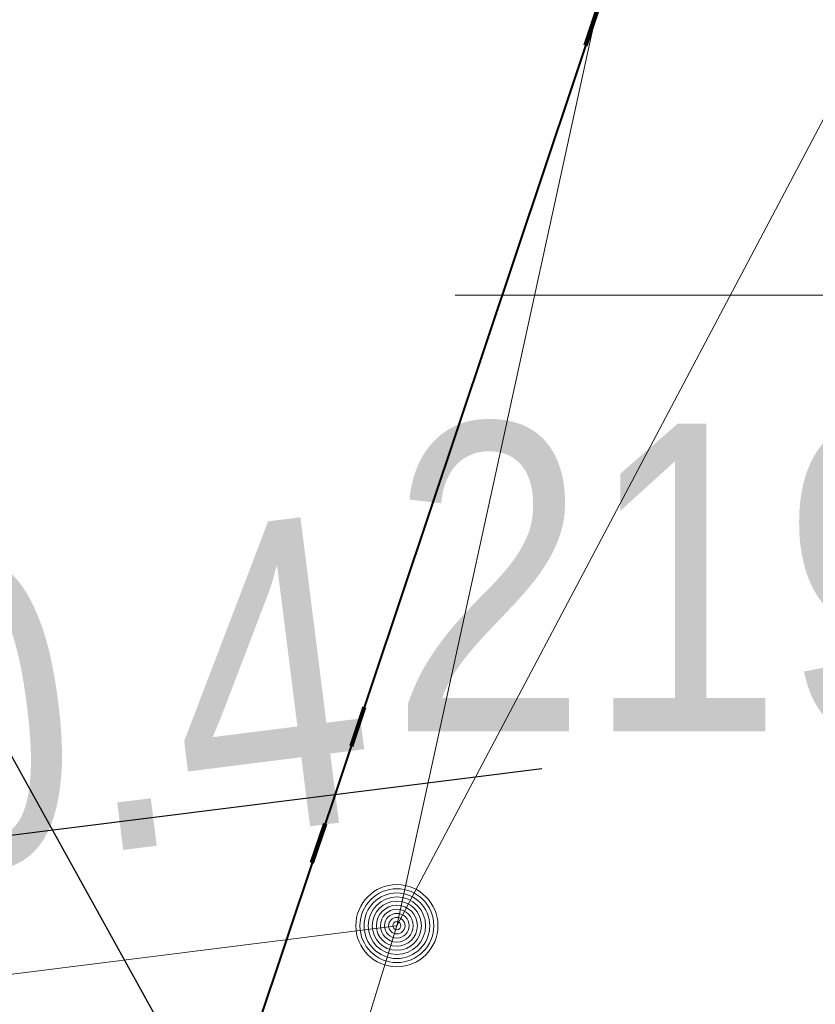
# Model space of a CAD drawing. Header units: metres. Extents: x 6599773 to 13199707, y 5688499 to 11377233.
# Tile 146 of 256: x 6599952.08 to 6599954.02, y 5688889.6 to 5688892. Entities that reach past the tile are written whole.
import ezdxf
from ezdxf import colors
from ezdxf.entities.mleader import LeaderData, LeaderLine
from ezdxf.enums import TextEntityAlignment as Align
from ezdxf.math import Vec2, Vec3

# ---------------------------------------------------------------- set-up
doc = ezdxf.new("R2010")
doc.units = ezdxf.units.M
doc.header["$MEASUREMENT"] = 0
for name, pattern in [('1', [0]), ('9', [1, 0, -1]), ('BTO', [0])]:
    doc.linetypes.add(name, pattern=pattern)
doc.layers.get('0').update_dxf_attribs({"linetype": 'CONTINUOUS', "lineweight": 5})
for name, color, linetype, lineweight in [('_kolor chodnik', 50, '1', 0), ('_kolor zjazdy kostka', 7, '1', 0), ('_kolor ścieżka', 10, '1', 0), ('_linie czasowe urz wodne', 182, '9', 80), ('_linie rozgran', 100, '9', 90), ('_opis do operatu wodn', 162, 'CONTINUOUS', 18), ('_row', 150, 'CONTINUOUS', 30), ('OTK_L_5', 7, 'CONTINUOUS', 5), ('OTR_T_0', 7, 'CONTINUOUS', 5), ('OTR_T_1', 7, 'CONTINUOUS', 5), ('OTW_L_3', 7, 'CONTINUOUS', 5), ('OTZ_L_1', 7, 'CONTINUOUS', 5)]:
    doc.layers.add(name, color=color, linetype=linetype, lineweight=lineweight)
for name, color, linetype, lineweight, true_color in [('_kolor jezdnia', 7, '1', 0, 0x00dbdb), ('_kolor pobocze', 7, '1', 0, 0xff66ff), ('_podział mój', 7, 'BTO', 40, 0xdb70ff)]:
    doc.layers.add(name, color=color, linetype=linetype, lineweight=lineweight, true_color=true_color)
doc.styles.get("Standard").update_dxf_attribs({"font": 'ARIALN.TTF', "width": 0.75, "height": 1.2})
doc.styles.add('STYL_ARIAL', font='ARIALN.TTF', dxfattribs={"width": 0.75, "oblique": 0.1})
pattern_1 = [(45, (0, 0), (-0.1767766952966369, 0.1767766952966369), []), (135, (0, 0), (-0.1767766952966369, -0.1767766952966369), [])]

# ---------------------------------------------------------------- blocks, each defined once
blk = doc.blocks.new('_Dot')
at = {"color": 0, "linetype": 'ByBlock', "lineweight": -2}
blk.add_line((-0.5, 0), (-1, 0), dxfattribs=at)
at = {"color": 0, "linetype": 'ByBlock', "const_width": 0.5}
blk.add_lwpolyline([(-0.25, 0, 1), (0.25, 0, 1)], format="xyb", close=True, dxfattribs=at)
blk = doc.blocks.new('801')
at = {"color": 0}
for radius in [0.1, 0.09, 0.08, 0.07, 0.06, 0.05, 0.04, 0.03, 0.02, 0.01]:
    blk.add_circle((0, 0), radius, dxfattribs=at)

msp = doc.modelspace()

# ---------------------------------------------------------------- hatches: boundary and pattern name
at = {"layer": '_kolor chodnik'}
h = msp.add_hatch(dxfattribs=at)
h.set_pattern_fill('ANSI37', color=256, scale=2)
h.set_pattern_definition(pattern_1)
h.paths.add_polyline_path([(6599849.938171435, 5688542.085872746), (6599852.232147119, 5688548.938742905), (6599853.573135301, 5688548.489851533), (6599853.827082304, 5688549.248475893), (6599851.793849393, 5688549.929093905), (6599849.895278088, 5688548.982823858), (6599847.823506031, 5688542.793750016)])
edge = h.paths.add_edge_path()
edge.add_line((6600018.106075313, 5689087.454911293), (6600022.42781917, 5689091.229234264))
edge.add_line((6600022.42781917, 5689091.229234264), (6600020.233254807, 5689093.742094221))
edge.add_line((6600020.233254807, 5689093.742094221), (6600017.159471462, 5689091.057656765))
edge.add_arc((6600023.275194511, 5689085.3851404), 8.341433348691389, 137.1531559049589, 148.8016577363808)
edge.add_line((6600016.140105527, 5689089.706021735), (6600018.106075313, 5689087.454911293))
h.paths.add_polyline_path([(6600038.501784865, 5689187.592294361), (6600037.906968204, 5689187.700586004), (6600037.63829624, 5689186.224843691), (6600038.240083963, 5689186.115282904)])
h.paths.add_polyline_path([(6600069.098302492, 5689360.276020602), (6600068.321239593, 5689360.413462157), (6600068.064048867, 5689358.936495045), (6600068.836639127, 5689358.799546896)])
h.paths.add_polyline_path([(6600082.393785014, 5689362.950258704), (6600082.941124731, 5689366.103121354), (6600081.481377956, 5689366.361351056), (6600080.923159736, 5689363.210828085)])
h.paths.add_polyline_path([(6600074.022236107, 5689388.065861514), (6600072.983907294, 5689388.249860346), (6600072.723374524, 5689386.77253894), (6600073.760538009, 5689386.588865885)])
h.paths.add_polyline_path([(6600105.613104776, 5689486.405659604), (6600106.749499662, 5689489.711933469), (6600105.298891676, 5689490.233346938), (6600104.143487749, 5689486.917306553)], flags=17)
h.paths.add_polyline_path([(6600132.519778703, 5689678.737346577), (6600131.761827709, 5689678.896110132), (6600131.444670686, 5689677.429261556), (6600132.212256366, 5689677.269208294)])
h.paths.add_polyline_path([(6600156.649397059, 5689798.7449027), (6600156.48800471, 5689797.958860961), (6600157.450195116, 5689797.757316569), (6600157.615023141, 5689798.542205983)])
h.paths.add_polyline_path([(6600189.055358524, 5689948.643107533), (6600187.902868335, 5689948.884512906), (6600187.600024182, 5689947.417400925), (6600188.748131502, 5689947.176379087)])
edge = h.paths.add_edge_path()
edge.add_line((6600204.459383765, 5690032.969035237), (6600204.153258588, 5690031.227801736))
edge.add_arc((6600202.328347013, 5690027.299936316), 4.331100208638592, 41.85300125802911, 65.08011549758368, ccw=False)
edge.add_arc((6600032.90393149, 5690051.979071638), 174.020003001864, 352.8070218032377, 353.495463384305)
edge.add_arc((6600202.372679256, 5690027.343587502), 5.999999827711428, 55.12102442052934, 69.64815978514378)
edge = h.paths.add_edge_path()
edge.add_line((6600205.046027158, 5690040.265402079), (6600204.972740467, 5690038.483452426))
edge.add_arc((6600203.986269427, 5690044.401803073), 5.999999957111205, 279.4630688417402, 294.9140560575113)
edge.add_line((6600206.513819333, 5690038.960158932), (6600206.607027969, 5690041.030672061))
edge.add_arc((6600203.986269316, 5690044.401803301), 4.270000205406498, 284.3702444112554, 307.86193139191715, ccw=False)
edge = h.paths.add_edge_path()
edge.add_arc((6600203.547470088, 5690044.558759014), 6.446878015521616, 324.4350091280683, 356.2013368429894, ccw=False)
edge.add_arc((6600203.986269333, 5690044.401803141), 6.00000007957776, 323.2169970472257, 357.4193489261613)
h.paths.add_polyline_path([(6600208.910055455, 5690121.713696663), (6600208.146285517, 5690121.748120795), (6600207.125602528, 5690121.794124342), (6600209.971605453, 5690121.665851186)])
edge = h.paths.add_edge_path()
edge.add_line((6600238.769818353, 5690481.648294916), (6600240.338176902, 5690490.873746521))
edge.add_line((6600240.338176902, 5690490.873746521), (6600241.251295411, 5690510.829461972))
edge.add_line((6600241.251295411, 5690510.829461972), (6600239.524022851, 5690510.928942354))
edge.add_line((6600239.524022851, 5690510.928942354), (6600238.633343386, 5690491.167757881))
edge.add_line((6600238.633343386, 5690491.167757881), (6600234.579716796, 5690467.661262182))
edge.add_line((6600234.579716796, 5690467.661262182), (6600234.449796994, 5690464.966873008))
edge.add_arc((6600242.443669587, 5690464.607462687), 8.00194818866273, 177.4256738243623, 268.2543056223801)
edge.add_line((6600242.199903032, 5690456.609228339), (6600242.216657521, 5690457.359274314))
edge.add_line((6600242.216657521, 5690457.359274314), (6600242.305257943, 5690458.836738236))
edge.add_arc((6600242.444504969, 5690464.607952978), 5.772894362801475, 177.0298084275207, 268.6178439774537, ccw=False)
edge.add_line((6600236.679365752, 5690464.907083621), (6600236.951876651, 5690470.95443634))
edge.add_line((6600236.951876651, 5690470.95443634), (6600238.150786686, 5690478.210832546))
edge.add_line((6600238.150786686, 5690478.210832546), (6600238.769818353, 5690481.648294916))
h.paths.add_polyline_path([(6600238.769818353, 5690481.648294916), (6600238.150786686, 5690478.210832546), (6600239.670056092, 5690477.930590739), (6600240.266710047, 5690481.376366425)], flags=17)
edge = h.paths.add_edge_path()
edge.add_line((6600223.366500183, 5690460.339976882), (6600223.276803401, 5690457.948865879))
edge.add_arc((6600221.105749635, 5690465.64864014), 7.999999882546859, 285.7465040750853, 299.8464885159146)
edge.add_line((6600225.08717264, 5690458.709744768), (6600225.240084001, 5690461.623695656))
edge.add_arc((6600221.105749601, 5690465.648640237), 5.769999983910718, 293.06724420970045, 315.7681070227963, ccw=False)
edge = h.paths.add_edge_path()
edge.add_arc((6600220.025145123, 5690444.676291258), 5.77000016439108, 37.996647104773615, 59.94382588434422, ccw=False)
edge.add_line((6600224.572175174, 5690448.22839199), (6600224.817793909, 5690451.081798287))
edge.add_arc((6600220.025145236, 5690444.676291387), 7.999999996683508, 53.19588653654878, 68.15166733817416)
edge.add_line((6600223.00235276, 5690452.101669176), (6600222.91504296, 5690449.670427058))
edge = h.paths.add_edge_path()
edge.add_arc((6600221.105749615, 5690465.648640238), 7.999999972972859, 328.0222308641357, 357.0132597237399)
edge.add_line((6600229.094882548, 5690465.23180147), (6600229.218816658, 5690467.593604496))
edge.add_line((6600229.218816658, 5690467.593604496), (6600228.218919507, 5690467.645774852))
edge.add_line((6600228.218919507, 5690467.645774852), (6600227.891778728, 5690461.411918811))
h.paths.add_polyline_path([(6600200.980142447, 5690012.236744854), (6600202.31727834, 5690011.956662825), (6600202.522293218, 5690012.935421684), (6600201.182321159, 5690013.216097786)])
h.paths.add_polyline_path([(6600196.457878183, 5689983.98337835), (6600195.202332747, 5689984.246370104), (6600194.899091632, 5689982.777335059), (6600196.150355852, 5689982.515240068)])
edge = h.paths.add_edge_path()
edge.add_line((6600112.305909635, 5689517.99101877), (6600112.691041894, 5689519.807934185))
edge.add_line((6600112.691041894, 5689519.807934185), (6600113.245521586, 5689522.423769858))
edge.add_line((6600113.245521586, 5689522.423769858), (6600111.553124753, 5689522.782507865))
edge.add_line((6600111.553124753, 5689522.782507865), (6600107.405864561, 5689503.217226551))
edge.add_line((6600107.405864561, 5689503.217226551), (6600099.494506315, 5689480.361667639))
edge.add_line((6600099.494506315, 5689480.361667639), (6600099.182814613, 5689478.891218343))
edge.add_arc((6600107.008997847, 5689477.232359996), 8.000059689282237, 168.0325629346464, 257.7529108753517)
edge.add_line((6600105.311960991, 5689469.414366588), (6600105.784990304, 5689471.593619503))
edge.add_arc((6600107.008927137, 5689477.232314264), 5.769999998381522, 168.0321375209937, 257.7533362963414, ccw=False)
edge.add_line((6600101.364343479, 5689478.42879883), (6600101.647245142, 5689479.76342708))
edge.add_line((6600101.647245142, 5689479.76342708), (6600104.143487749, 5689486.917306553))
edge.add_line((6600104.143487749, 5689486.917306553), (6600105.298891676, 5689490.233346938))
edge.add_line((6600105.298891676, 5689490.233346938), (6600108.240043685, 5689498.809726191))
edge.add_line((6600108.240043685, 5689498.809726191), (6600112.305909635, 5689517.99101877))
h.paths.add_polyline_path([(6600136.009573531, 5689645.499114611), (6600138.333647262, 5689645.012304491), (6600138.661671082, 5689646.578318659), (6600134.869459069, 5689647.372651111)])
at = {"layer": '_kolor jezdnia'}
h = msp.add_hatch(dxfattribs=at)
h.set_pattern_fill('ANSI37', color=256, scale=2.2)
h.set_pattern_definition([(311.9999999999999, (0, 0), (0.2043648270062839, 0.1840109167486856), []), (41.99999999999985, (0, 0), (-0.1840109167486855, 0.2043648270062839), [])])
edge = h.paths.add_edge_path()
edge.add_line((6599833.066047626, 5688539.933393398), (6599850.649511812, 5688527.983462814))
edge.add_arc((6599857.337592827, 5688536.653968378), 10.95025544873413, 169.5012687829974, 232.3548431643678, ccw=False)
edge.add_arc((6599858.085851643, 5688536.618142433), 11.69295282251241, 162.2507788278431, 169.9967502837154, ccw=False)
edge.add_line((6599846.949484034, 5688540.182754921), (6599847.823506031, 5688542.793750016))
edge.add_line((6599847.823506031, 5688542.793750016), (6599849.895278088, 5688548.982823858))
edge.add_line((6599849.895278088, 5688548.982823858), (6599852.434748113, 5688556.56906746))
edge.add_line((6599852.434748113, 5688556.56906746), (6599928.48625871, 5688783.760284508))
edge.add_line((6599928.48625871, 5688783.760284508), (6599931.025728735, 5688791.34652811))
edge.add_line((6599931.025728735, 5688791.34652811), (6599996.657773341, 5688987.411326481))
edge.add_line((6599996.657773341, 5688987.411326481), (6599999.197243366, 5688994.997570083))
edge.add_line((6599999.197243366, 5688994.997570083), (6600021.930100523, 5689062.908193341))
edge.add_line((6600021.930100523, 5689062.908193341), (6600017.620224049, 5689067.371531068))
edge.add_line((6600017.620224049, 5689067.371531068), (6600016.714558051, 5689064.654078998))
edge.add_line((6600016.714558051, 5689064.654078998), (6600012.423620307, 5689051.835617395))
edge.add_line((6600012.423620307, 5689051.835617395), (6600009.884150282, 5689044.249373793))
edge.add_line((6600009.884150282, 5689044.249373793), (6599977.53516164, 5688947.612159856))
edge.add_line((6599977.53516164, 5688947.612159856), (6599974.995691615, 5688940.025916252))
edge.add_line((6599974.995691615, 5688940.025916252), (6599942.096912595, 5688841.746295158))
edge.add_line((6599942.096912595, 5688841.746295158), (6599939.557442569, 5688834.160051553))
edge.add_line((6599939.557442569, 5688834.160051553), (6599882.679288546, 5688664.246042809))
edge.add_line((6599882.679288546, 5688664.246042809), (6599880.139818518, 5688656.659799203))
edge.add_line((6599880.139818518, 5688656.659799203), (6599852.464543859, 5688573.984527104))
edge.add_line((6599852.464543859, 5688573.984527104), (6599842.470137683, 5688544.127903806))
edge.add_arc((6599835.706422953, 5688546.652910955), 7.219660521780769, 248.54809133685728, 339.52856074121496, ccw=False)
h.paths.add_polyline_path([(6600044.653202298, 5689172.271628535), (6600046.276244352, 5689181.431901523), (6600047.759199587, 5689189.801539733), (6600051.0603021, 5689208.432603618), (6600052.368792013, 5689215.817578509), (6600054.808584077, 5689229.587499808), (6600056.11707399, 5689236.972474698), (6600057.346666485, 5689243.912161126), (6600058.655146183, 5689251.297078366), (6600058.831439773, 5689252.292060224), (6600060.098987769, 5689259.445963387), (6600060.139929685, 5689259.677035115), (6600061.407468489, 5689266.830886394), (6600072.329030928, 5689328.470998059), (6600073.637511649, 5689335.855921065), (6600077.337304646, 5689356.73715072), (6600078.820259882, 5689365.106788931), (6600081.142794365, 5689378.214921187), (6600082.53851694, 5689386.092227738), (6600095.187867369, 5689457.483787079), (6600091.082877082, 5689465.8405575), (6600089.043088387, 5689454.328211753), (6600087.870641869, 5689447.711051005), (6600087.560133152, 5689445.958573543), (6600086.562151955, 5689440.326076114), (6600082.433200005, 5689417.022719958), (6600080.95024477, 5689408.65308175), (6600077.202698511, 5689387.502337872), (6600075.719743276, 5689379.132699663), (6600073.469199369, 5689366.430874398), (6600071.986244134, 5689358.061236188), (6600069.986864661, 5689346.776955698), (6600068.591142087, 5689338.899649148), (6600065.559290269, 5689321.78820693), (6600064.163567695, 5689313.91090038), (6600059.719426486, 5689288.828650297), (6600058.323703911, 5689280.951343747), (6600057.563846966, 5689276.662793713), (6600056.168124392, 5689268.785487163), (6600054.804920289, 5689261.091711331), (6600053.409197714, 5689253.214404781), (6600053.264817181, 5689252.399536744), (6600051.869094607, 5689244.522230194), (6600051.183555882, 5689240.653124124), (6600049.787833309, 5689232.775817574), (6600046.593849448, 5689214.749319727), (6600045.198126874, 5689206.872013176), (6600044.41754409, 5689202.466488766), (6600042.934588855, 5689194.096850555), (6600036.429952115, 5689157.38538759), (6600034.94699688, 5689149.01574938), (6600030.579776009, 5689124.367629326), (6600027.529365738, 5689107.151445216), (6600024.895072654, 5689094.014582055), (6600030.583685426, 5689094.264316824), (6600032.945013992, 5689106.191885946), (6600043.170247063, 5689163.901990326)])
edge = h.paths.add_edge_path()
edge.add_line((6600111.106812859, 5689535.144351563), (6600111.256844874, 5689535.85214863))
edge.add_line((6600111.256844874, 5689535.85214863), (6600112.915748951, 5689543.678261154))
edge.add_line((6600112.915748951, 5689543.678261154), (6600117.304772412, 5689564.384094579))
edge.add_line((6600117.304772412, 5689564.384094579), (6600119.067357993, 5689572.699339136))
edge.add_line((6600119.067357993, 5689572.699339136), (6600120.087667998, 5689577.512794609))
edge.add_line((6600120.087667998, 5689577.512794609), (6600121.64289057, 5689584.849775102))
edge.add_line((6600121.64289057, 5689584.849775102), (6600128.436769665, 5689616.900852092))
edge.add_line((6600128.436769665, 5689616.900852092), (6600129.991992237, 5689624.237832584))
edge.add_line((6600129.991992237, 5689624.237832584), (6600132.660554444, 5689636.827148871))
edge.add_line((6600132.660554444, 5689636.827148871), (6600133.208838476, 5689639.444704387))
edge.add_line((6600133.208838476, 5689639.444704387), (6600134.848957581, 5689647.274775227))
edge.add_line((6600134.848957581, 5689647.274775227), (6600138.97649476, 5689666.979995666))
edge.add_line((6600138.97649476, 5689666.979995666), (6600140.51410642, 5689674.320687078))
edge.add_line((6600140.51410642, 5689674.320687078), (6600145.209128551, 5689696.735129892))
edge.add_line((6600145.209128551, 5689696.735129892), (6600146.746740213, 5689704.075821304))
edge.add_line((6600146.746740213, 5689704.075821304), (6600151.462308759, 5689726.588354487))
edge.add_line((6600151.462308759, 5689726.588354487), (6600152.999920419, 5689733.929045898))
edge.add_line((6600152.999920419, 5689733.929045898), (6600155.244070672, 5689744.642813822))
edge.add_line((6600155.244070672, 5689744.642813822), (6600156.781682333, 5689751.983505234))
edge.add_line((6600156.781682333, 5689751.983505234), (6600161.635515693, 5689775.156126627))
edge.add_line((6600161.635515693, 5689775.156126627), (6600163.378142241, 5689783.475576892))
edge.add_line((6600163.378142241, 5689783.475576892), (6600163.850769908, 5689785.731942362))
edge.add_line((6600163.850769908, 5689785.731942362), (6600167.028500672, 5689800.90270461))
edge.add_line((6600167.028500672, 5689800.90270461), (6600179.490888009, 5689860.399222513))
edge.add_line((6600179.490888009, 5689860.399222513), (6600181.233514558, 5689868.718672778))
edge.add_line((6600181.233514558, 5689868.718672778), (6600181.84713393, 5689871.648144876))
edge.add_line((6600181.84713393, 5689871.648144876), (6600183.38474559, 5689878.988836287))
edge.add_line((6600183.38474559, 5689878.988836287), (6600184.935818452, 5689886.393792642))
edge.add_line((6600184.935818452, 5689886.393792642), (6600186.575937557, 5689894.223863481))
edge.add_line((6600186.575937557, 5689894.223863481), (6600194.051338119, 5689929.912074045))
edge.add_line((6600194.051338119, 5689929.912074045), (6600195.691457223, 5689937.742144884))
edge.add_line((6600195.691457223, 5689937.742144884), (6600202.915799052, 5689972.231779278))
edge.add_line((6600202.915799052, 5689972.231779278), (6600204.555918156, 5689980.061850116))
edge.add_line((6600204.555918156, 5689980.061850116), (6600206.062781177, 5689987.255744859))
edge.add_line((6600206.062781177, 5689987.255744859), (6600207.702900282, 5689995.085815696))
edge.add_line((6600207.702900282, 5689995.085815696), (6600210.232559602, 5690007.162628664))
edge.add_line((6600210.232559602, 5690007.162628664), (6600211.694938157, 5690014.144150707))
edge.add_arc((6600028.177652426, 5690052.584442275), 187.5000004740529, 348.1696294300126, 357.4195276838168)
edge.add_line((6600215.487522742, 5690044.142720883), (6600208.310270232, 5690026.480446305))
edge.add_arc((6600032.903933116, 5690051.97907145), 177.2500013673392, 348.1696294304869, 351.7289130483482, ccw=False)
edge.add_line((6600206.38894146, 5690015.640182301), (6600205.966941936, 5690013.625519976))
edge.add_line((6600205.966941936, 5690013.625519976), (6600204.326822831, 5690005.795449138))
edge.add_line((6600204.326822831, 5690005.795449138), (6600197.076961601, 5689971.183982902))
edge.add_line((6600197.076961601, 5689971.183982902), (6600195.334335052, 5689962.864532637))
edge.add_line((6600195.334335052, 5689962.864532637), (6600193.44722506, 5689953.855305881))
edge.add_line((6600193.44722506, 5689953.855305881), (6600191.909227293, 5689946.512771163))
edge.add_line((6600191.909227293, 5689946.512771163), (6600185.49684423, 5689915.899498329))
edge.add_line((6600185.49684423, 5689915.899498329), (6600183.856521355, 5689908.068454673))
edge.add_line((6600183.856521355, 5689908.068454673), (6600182.066605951, 5689899.523243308))
edge.add_line((6600182.066605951, 5689899.523243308), (6600180.32407057, 5689891.204228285))
edge.add_line((6600180.32407057, 5689891.204228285), (6600174.320344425, 5689862.541919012))
edge.add_line((6600174.320344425, 5689862.541919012), (6600172.577809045, 5689854.222903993))
edge.add_line((6600172.577809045, 5689854.222903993), (6600163.663810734, 5689811.666703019))
edge.add_line((6600163.663810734, 5689811.666703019), (6600162.023782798, 5689803.837067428))
edge.add_line((6600162.023782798, 5689803.837067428), (6600160.924220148, 5689798.587659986))
edge.add_line((6600160.924220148, 5689798.587659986), (6600159.279208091, 5689790.734229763))
edge.add_line((6600159.279208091, 5689790.734229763), (6600157.107250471, 5689780.365115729))
edge.add_line((6600157.107250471, 5689780.365115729), (6600155.462238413, 5689772.511685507))
edge.add_line((6600155.462238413, 5689772.511685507), (6600153.380318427, 5689762.572418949))
edge.add_line((6600153.380318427, 5689762.572418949), (6600151.735124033, 5689754.718118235))
edge.add_line((6600151.735124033, 5689754.718118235), (6600148.586504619, 5689739.686336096))
edge.add_line((6600148.586504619, 5689739.686336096), (6600146.885007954, 5689731.563243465))
edge.add_line((6600146.885007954, 5689731.563243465), (6600141.75088822, 5689707.052510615))
edge.add_line((6600141.75088822, 5689707.052510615), (6600140.110896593, 5689699.223048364))
edge.add_line((6600140.110896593, 5689699.223048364), (6600133.483561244, 5689667.583574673))
edge.add_line((6600133.483561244, 5689667.583574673), (6600131.860394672, 5689659.834436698))
edge.add_line((6600131.860394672, 5689659.834436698), (6600131.740984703, 5689659.26436315))
edge.add_line((6600131.740984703, 5689659.26436315), (6600130.117814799, 5689651.515209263))
edge.add_line((6600130.117814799, 5689651.515209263), (6600127.278733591, 5689637.961189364))
edge.add_line((6600127.278733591, 5689637.961189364), (6600126.924568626, 5689636.290366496))
edge.add_line((6600126.924568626, 5689636.290366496), (6600125.166244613, 5689627.995226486))
edge.add_line((6600125.166244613, 5689627.995226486), (6600118.009503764, 5689594.232298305))
edge.add_line((6600118.009503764, 5689594.232298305), (6600116.251179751, 5689585.937158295))
edge.add_line((6600116.251179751, 5689585.937158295), (6600113.665314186, 5689573.737975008))
edge.add_line((6600113.665314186, 5689573.737975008), (6600111.898534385, 5689565.402943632))
edge.add_line((6600111.898534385, 5689565.402943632), (6600104.889982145, 5689532.33911599))
edge.add_line((6600104.889982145, 5689532.33911599), (6600103.226635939, 5689524.492047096))
edge.add_line((6600103.226635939, 5689524.492047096), (6600096.623876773, 5689493.342605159))
edge.add_line((6600096.623876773, 5689493.342605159), (6600094.968986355, 5689485.53542763))
edge.add_line((6600094.968986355, 5689485.53542763), (6600094.300101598, 5689482.379870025))
edge.add_line((6600094.300101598, 5689482.379870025), (6600099.182814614, 5689478.891218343))
edge.add_line((6600099.182814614, 5689478.891218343), (6600099.494506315, 5689480.361667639))
edge.add_line((6600099.494506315, 5689480.361667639), (6600111.106812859, 5689535.144351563))
edge = h.paths.add_edge_path()
edge.add_arc((6600239.213891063, 5690851.4003676), 10.0000000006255, -2.8342403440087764, 76.13703556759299, ccw=False)
edge.add_line((6600249.201658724, 5690850.905901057), (6600249.082723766, 5690848.503524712))
edge.add_line((6600249.082723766, 5690848.503524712), (6600247.016487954, 5690806.767468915))
edge.add_line((6600247.016487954, 5690806.767468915), (6600246.092398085, 5690789.152178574))
edge.add_line((6600246.092398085, 5690789.152178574), (6600233.768116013, 5690572.015170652))
edge.add_line((6600233.768116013, 5690572.015170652), (6600228.959056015, 5690465.29620206))
edge.add_line((6600228.959056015, 5690465.29620206), (6600234.588724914, 5690465.017134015))
edge.add_line((6600234.588724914, 5690465.017134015), (6600239.26254019, 5690571.767576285))
edge.add_line((6600239.26254019, 5690571.767576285), (6600252.505038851, 5690806.400146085))
edge.add_line((6600252.505038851, 5690806.400146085), (6600254.569211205, 5690848.094521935))
edge.add_arc((6600262.559425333, 5690847.6989487), 7.999999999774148, 76.13703557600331, 177.1657596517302, ccw=False)
edge.add_line((6600264.476229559, 5690855.465921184), (6600241.609896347, 5690861.109083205))
edge = h.paths.add_edge_path()
edge.add_line((6600250.031475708, 5690451.625307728), (6600250.231741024, 5690455.772579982))
edge.add_line((6600250.231741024, 5690455.772579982), (6600246.257763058, 5690456.417303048))
edge.add_line((6600246.257763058, 5690456.417303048), (6600242.171761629, 5690456.61060902))
edge.add_arc((6600242.563100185, 5690464.586983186), 7.985968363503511, 176.9123644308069, 267.1911945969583, ccw=False)
edge.add_line((6600234.588724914, 5690465.017134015), (6600228.959056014, 5690465.29620206))
edge.add_arc((6600220.965133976, 5690465.657286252), 8.002072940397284, 267.8289300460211, 357.413716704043, ccw=False)
edge.add_line((6600220.661989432, 5690457.660957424), (6600212.406915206, 5690458.119572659))
edge.add_line((6600212.406915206, 5690458.119572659), (6600208.431872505, 5690457.817501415))
edge.add_line((6600208.431872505, 5690457.817501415), (6600208.233912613, 5690454.548331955))
edge.add_line((6600208.233912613, 5690454.548331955), (6600212.129565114, 5690453.127270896))
edge.add_line((6600212.129565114, 5690453.127270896), (6600218.640548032, 5690452.76554962))
edge.add_line((6600218.640548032, 5690452.76554962), (6600216.486747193, 5690452.885205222))
edge.add_line((6600216.486747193, 5690452.885205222), (6600220.46890539, 5690452.663974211))
edge.add_arc((6600220.025145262, 5690444.676291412), 7.999999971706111, -0.3386579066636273, 86.8201700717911, ccw=False)
edge.add_line((6600228.025005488, 5690444.629006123), (6600227.803602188, 5690439.649256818))
edge.add_line((6600227.803602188, 5690439.649256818), (6600226.885525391, 5690435.936828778))
edge.add_line((6600226.885525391, 5690435.936828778), (6600225.534849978, 5690405.967249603))
edge.add_line((6600225.534849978, 5690405.967249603), (6600226.115199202, 5690402.187514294))
edge.add_line((6600226.115199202, 5690402.187514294), (6600213.445139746, 5690121.008786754))
edge.add_line((6600213.445139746, 5690121.008786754), (6600213.352800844, 5690118.960058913))
edge.add_line((6600213.352800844, 5690118.960058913), (6600209.980184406, 5690044.131649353))
edge.add_arc((6600203.986269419, 5690044.401803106), 5.999999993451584, 257.4162346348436, 357.41934921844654, ccw=False)
edge.add_line((6600202.679069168, 5690038.545931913), (6600201.589735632, 5690033.666039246))
edge.add_line((6600201.589735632, 5690033.666039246), (6600203.67987942, 5690033.199458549))
edge.add_arc((6600202.372679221, 5690027.343587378), 5.999999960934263, -8.27108729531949, 77.41623506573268, ccw=False)
edge.add_line((6600208.310270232, 5690026.480446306), (6600215.487522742, 5690044.142720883))
edge.add_line((6600215.487522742, 5690044.142720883), (6600216.199687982, 5690059.944661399))
edge.add_line((6600216.199687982, 5690059.944661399), (6600216.537356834, 5690067.437056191))
edge.add_line((6600216.537356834, 5690067.437056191), (6600223.893528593, 5690230.66011469))
edge.add_line((6600223.893528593, 5690230.66011469), (6600224.231197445, 5690238.152509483))
edge.add_line((6600224.231197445, 5690238.152509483), (6600233.507835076, 5690443.987992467))
edge.add_arc((6600241.499722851, 5690443.627812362), 7.999999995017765, 87.29208981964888, 177.4195277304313, ccw=False)
edge.add_line((6600241.877677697, 5690451.618879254), (6600246.021541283, 5690451.422886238))
edge.add_line((6600246.021541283, 5690451.422886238), (6600246.427694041, 5690451.443388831))
edge.add_line((6600246.427694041, 5690451.443388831), (6600246.793970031, 5690451.461878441))
edge.add_line((6600246.793970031, 5690451.461878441), (6600250.031475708, 5690451.625307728))
edge = h.paths.add_edge_path()
edge.add_line((6600007.33756506, 5689086.20374581), (6600006.980466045, 5689080.740822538))
edge.add_line((6600006.980466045, 5689080.740822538), (6600007.229745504, 5689080.720859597))
edge.add_line((6600007.229745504, 5689080.720859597), (6600008.093335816, 5689080.601653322))
edge.add_line((6600008.093335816, 5689080.601653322), (6600008.702681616, 5689080.53831051))
edge.add_arc((6600008.140193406, 5689070.554142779), 9.999999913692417, -18.557800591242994, 86.77547804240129, ccw=False)
edge.add_line((6600017.620224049, 5689067.371531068), (6600021.930100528, 5689062.908193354))
edge.add_arc((6599734.83819726, 5689159.011261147), 302.7499967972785, 341.4922000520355, 343.8640860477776)
edge.add_arc((6600034.895369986, 5689072.315877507), 9.581213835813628, 98.63328270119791, 164.5273290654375, ccw=False)
edge.add_line((6600033.457137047, 5689081.788529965), (6600033.832640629, 5689081.798737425))
edge.add_line((6600033.832640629, 5689081.798737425), (6600034.422462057, 5689082.05700874))
edge.add_line((6600034.422462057, 5689082.05700874), (6600036.833623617, 5689082.139040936))
edge.add_line((6600036.833623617, 5689082.139040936), (6600036.730225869, 5689087.148851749))
edge.add_line((6600036.730225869, 5689087.148851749), (6600036.579860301, 5689087.134303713))
edge.add_arc((6600036.479565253, 5689093.136286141), 6.002820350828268, 169.1687651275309, 270.9573417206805, ccw=False)
edge.add_line((6600030.583685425, 5689094.264316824), (6600024.895072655, 5689094.014582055))
edge.add_arc((6600015.200558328, 5689096.162123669), 9.929528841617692, 271.0943432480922, 347.5094668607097, ccw=False)
edge.add_arc((6600014.909438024, 5689089.646776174), 3.446070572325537, 264.4236009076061, 278.0194998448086, ccw=False)
edge.add_line((6600014.574573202, 5689086.217014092), (6600014.299554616, 5689086.232508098))
edge.add_line((6600014.299554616, 5689086.232508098), (6600010.474232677, 5689086.448019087))
edge.add_line((6600010.474232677, 5689086.448019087), (6600007.33756506, 5689086.20374581))
edge = h.paths.add_edge_path()
edge.add_line((6600105.490725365, 5689463.953528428), (6600106.927559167, 5689464.047234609))
edge.add_line((6600106.927559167, 5689464.047234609), (6600107.835, 5689468.66))
edge.add_line((6600107.835, 5689468.66), (6600105.311960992, 5689469.414366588))
edge.add_arc((6600107.008997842, 5689477.232359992), 8.000059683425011, 168.0325628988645, 257.7529109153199, ccw=False)
edge.add_line((6600099.182814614, 5689478.891218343), (6600094.300101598, 5689482.379870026))
edge.add_arc((6600586.245114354, 5689378.10423892), 502.8750369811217, 168.032376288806, 169.9522165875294)
edge.add_line((6600091.082877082, 5689465.8405575), (6600095.187867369, 5689457.483787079))
edge.add_arc((6600103.06517392, 5689456.088064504), 8.000000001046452, 77.7533362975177, 169.9524553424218, ccw=False)
edge.add_line((6600104.762140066, 5689463.906012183), (6600105.490725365, 5689463.953528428))
at = {"layer": '_kolor pobocze'}
h = msp.add_hatch(dxfattribs=at)
h.set_pattern_fill('ANSI37', color=256, scale=2)
h.set_pattern_definition(pattern_1)
edge = h.paths.add_edge_path()
edge.add_line((6600035.926965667, 5689101.56944285), (6600036.046865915, 5689102.311543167))
edge.add_arc((6600058.171848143, 5689233.778275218), 133.3154772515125, 259.4578941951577, 260.4470163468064, ccw=False)
edge.add_line((6600033.780707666, 5689102.713067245), (6600032.142559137, 5689101.847662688))
edge.add_arc((6599734.838175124, 5689159.011266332), 302.7500195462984, 347.6801154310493, 349.11639019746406, ccw=False)
edge.add_arc((6600036.478170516, 5689093.133441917), 6.000000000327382, 167.68011541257, 271.5571101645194)
edge.add_line((6600036.64121064, 5689087.1356575), (6600036.730491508, 5689087.137804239))
edge.add_line((6600036.730491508, 5689087.137804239), (6600036.71246321, 5689087.887583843))
edge.add_line((6600036.71246321, 5689087.887583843), (6600036.559840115, 5689087.884077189))
edge.add_arc((6600036.482532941, 5689093.14290691), 5.259397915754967, 170.6455005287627, 270.84221319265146, ccw=False)
edge.add_arc((6600545.796425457, 5688991.216220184), 524.6691769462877, 167.9170060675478, 168.7028219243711, ccw=False)
edge.add_line((6600032.751078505, 5689101.044345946), (6600034.011432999, 5689101.917298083))
edge.add_line((6600034.011432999, 5689101.917298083), (6600035.926965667, 5689101.56944285))
edge = h.paths.add_edge_path()
edge.add_line((6600002.828843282, 5688994.032881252), (6600003.066918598, 5688994.744091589))
edge.add_line((6600003.066918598, 5688994.744091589), (6600001.227880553, 5688995.359703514))
edge.add_line((6600001.227880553, 5688995.359703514), (6600000.55876659, 5688996.702196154))
edge.add_line((6600000.55876659, 5688996.702196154), (6600022.641310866, 5689062.67011804))
edge.add_arc((6599734.83819395, 5689159.011262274), 303.5000002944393, 341.4922000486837, 343.8640860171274)
edge.add_arc((6600035.267451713, 5689072.092773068), 9.250000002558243, 91.55711016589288, 163.8640860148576, ccw=False)
edge.add_line((6600035.016098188, 5689081.339357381), (6600036.868703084, 5689081.389717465))
edge.add_line((6600036.868703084, 5689081.389717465), (6600036.850674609, 5689082.139504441))
edge.add_line((6600036.850674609, 5689082.139504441), (6600034.995718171, 5689082.089080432))
edge.add_arc((6600035.267451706, 5689072.092773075), 9.999999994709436, 91.55711014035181, 163.8640860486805)
edge.add_arc((6599734.838192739, 5689159.011262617), 302.7500015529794, 341.4922000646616, 343.8640860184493, ccw=False)
edge.add_line((6600021.930100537, 5689062.908193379), (6599999.748942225, 5688996.6456785))
edge.add_line((6599999.748942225, 5688996.6456785), (6600000.695212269, 5688994.747107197))
edge.add_line((6600000.695212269, 5688994.747107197), (6600002.828843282, 5688994.032881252))
h.paths.add_polyline_path([(6599971.7492186, 5688907.297112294), (6599971.084233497, 5688908.631320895), (6599997.822068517, 5688988.526766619), (6599999.164561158, 5688989.195880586), (6600001.003599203, 5688988.580268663), (6600001.241674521, 5688989.291479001), (6599999.108043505, 5688990.005704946), (6599997.2094722, 5688989.059434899), (6599970.270280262, 5688908.583087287), (6599971.216550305, 5688906.684515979), (6599973.350181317, 5688905.970290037), (6599973.588256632, 5688906.681500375)])
h.paths.add_polyline_path([(6599932.504667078, 5688790.060553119), (6599931.835553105, 5688791.403045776), (6599968.343406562, 5688900.4641754), (6599969.685899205, 5688901.133289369), (6599971.524937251, 5688900.517677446), (6599971.763012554, 5688901.228887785), (6599969.629381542, 5688901.94311373), (6599967.730810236, 5688900.996843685), (6599931.025728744, 5688791.34652811), (6599931.971998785, 5688789.447956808), (6599933.988392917, 5688788.772975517), (6599934.226774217, 5688789.484136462)])
at = {"layer": '_kolor zjazdy kostka'}
h = msp.add_hatch(dxfattribs=at)
h.set_pattern_fill('ANSI37', color=256, scale=2)
h.set_pattern_definition(pattern_1)
h.paths.add_polyline_path([(6600244.137440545, 5690813.934732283), (6600242.369522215, 5690814.022127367), (6600242.097568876, 5690808.528921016), (6600243.865482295, 5690808.44142671)])
h.paths.add_polyline_path([(6600247.012128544, 5690806.679412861), (6600247.44273645, 5690815.377295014), (6600247.393289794, 5690814.378518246), (6600247.113277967, 5690808.722537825)])
h.paths.add_polyline_path([(6600242.297085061, 5690788.088808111), (6600240.958726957, 5690788.155683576), (6600240.648818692, 5690782.664569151), (6600241.987258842, 5690782.599147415)])
h.paths.add_polyline_path([(6600245.558275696, 5690780.919298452), (6600246.037231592, 5690789.405686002), (6600244.985820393, 5690788.453468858), (6600244.612601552, 5690781.981345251)])
h.paths.add_polyline_path([(6600241.348405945, 5690723.711515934), (6600242.272017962, 5690722.691689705), (6600242.749709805, 5690731.155680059), (6600241.698138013, 5690730.203317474), (6600241.472690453, 5690726.27550499)])
h.paths.add_polyline_path([(6600225.772794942, 5690394.589141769), (6600224.731429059, 5690393.637598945), (6600224.461246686, 5690387.644646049), (6600225.412923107, 5690386.603142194)])
h.paths.add_polyline_path([(6600223.012390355, 5690333.280720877), (6600223.372595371, 5690341.272607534), (6600222.32835346, 5690340.318436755), (6600222.058239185, 5690334.324941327)])
h.paths.add_polyline_path([(6600215.496388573, 5690166.390602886), (6600215.856593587, 5690174.382489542), (6600214.812834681, 5690173.428760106), (6600214.542018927, 5690167.435062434)])
h.paths.add_polyline_path([(6600212.446537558, 5690121.053392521), (6600213.399499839, 5690120.010473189), (6600213.788744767, 5690128.503024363), (6600212.745135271, 5690127.54943145)])
h.paths.add_polyline_path([(6600209.977420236, 5690121.665589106), (6600210.225142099, 5690127.162117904), (6600207.346107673, 5690127.291879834), (6600207.119593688, 5690121.794395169)])
h.paths.add_polyline_path([(6600207.950178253, 5690070.725854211), (6600204.880846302, 5690070.828947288), (6600204.643784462, 5690065.333808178), (6600207.702521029, 5690065.204598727)])
h.paths.add_polyline_path([(6600200.981479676, 5690012.236464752), (6600199.969248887, 5690007.339980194), (6600201.282587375, 5690007.064882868), (6600202.31726072, 5690011.956666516)])
h.paths.add_polyline_path([(6600193.613960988, 5689970.406358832), (6600192.398010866, 5689970.660657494), (6600191.286205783, 5689965.274578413), (6600192.486379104, 5689965.023185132)])
h.paths.add_polyline_path([(6600189.061271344, 5689948.671423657), (6600189.984133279, 5689953.050774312), (6600188.818902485, 5689953.32186217), (6600187.908781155, 5689948.91282903)])
h.paths.add_polyline_path([(6600180.976201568, 5689915.317449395), (6600179.952861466, 5689910.421322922), (6600181.008474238, 5689910.200199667), (6600182.033843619, 5689915.09540201)])
h.paths.add_polyline_path([(6600176.508279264, 5689893.538690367), (6600177.476023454, 5689893.335973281), (6600178.603605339, 5689898.719146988), (6600177.636002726, 5689898.922290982)])
h.paths.add_polyline_path([(6600179.28182965, 5689859.401159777), (6600180.522246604, 5689860.211927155), (6600181.057490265, 5689860.561775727), (6600183.598022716, 5689860.029600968), (6600184.726606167, 5689865.412570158), (6600182.186324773, 5689865.943033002), (6600181.604764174, 5689866.832779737), (6600181.024456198, 5689867.720610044)])
h.paths.add_polyline_path([(6600160.20081012, 5689810.862606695), (6600159.232772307, 5689811.065842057), (6600158.207991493, 5689806.171529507), (6600159.17573568, 5689805.968812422)])
h.paths.add_polyline_path([(6600156.493917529, 5689797.987177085), (6600155.463416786, 5689793.068691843), (6600156.431160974, 5689792.865974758), (6600157.461419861, 5689797.784520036)])
edge = h.paths.add_edge_path()
edge.add_arc((6600173.111981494, 5689800.679690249), 5.999999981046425, 204.6731153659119, 239.5411154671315, ccw=False)
edge.add_arc((6600173.162096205, 5689800.685330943), 6.047914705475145, 168.3203586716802, 204.5234866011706, ccw=False)
edge.add_line((6600167.239404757, 5689801.909666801), (6600163.65166784, 5689784.781499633))
edge.add_arc((6600169.524220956, 5689783.551410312), 5.999999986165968, 139.2146049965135, 168.1696294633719, ccw=False)
edge.add_arc((6600169.524220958, 5689783.551410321), 5.999999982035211, 96.80962310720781, 139.2146050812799, ccw=False)
edge.add_line((6600168.81279652, 5689789.509083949), (6600170.070461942, 5689795.507731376))
h.paths.add_polyline_path([(6600163.526364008, 5689776.866746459), (6600166.051243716, 5689776.337874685), (6600167.179826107, 5689781.720838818), (6600164.653945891, 5689782.24992016), (6600163.941148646, 5689783.340449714), (6600163.493329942, 5689784.025580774), (6600161.750703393, 5689775.706130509), (6600162.438017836, 5689776.155376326)])
h.paths.add_polyline_path([(6600152.614191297, 5689774.643430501), (6600153.639138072, 5689779.536616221), (6600152.646757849, 5689779.74492896), (6600151.646447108, 5689774.846147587)])
h.paths.add_polyline_path([(6600150.121074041, 5689767.466820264), (6600148.177624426, 5689758.167954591), (6600149.115997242, 5689757.971390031), (6600151.066362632, 5689767.268392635)])
h.paths.add_polyline_path([(6600142.970741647, 5689739.332500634), (6600141.888449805, 5689734.142420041), (6600144.036614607, 5689733.695518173), (6600145.123068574, 5689738.882330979)])
h.paths.add_polyline_path([(6600136.256357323, 5689701.052153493), (6600137.154085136, 5689700.864096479), (6600138.287960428, 5689706.274871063), (6600137.38649247, 5689706.464182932)])
h.paths.add_polyline_path([(6600130.081494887, 5689667.099389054), (6600129.212847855, 5689667.281639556), (6600128.083282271, 5689661.898895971), (6600128.953953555, 5689661.716447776)])
h.paths.add_polyline_path([(6600128.397394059, 5689659.030340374), (6600127.554144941, 5689659.207226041), (6600126.493408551, 5689653.810049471), (6600127.269860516, 5689653.647397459)])
h.paths.add_polyline_path([(6600134.990411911, 5689640.633636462), (6600137.30714639, 5689640.148363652), (6600138.339560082, 5689645.040620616), (6600136.015486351, 5689645.500958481), (6600135.435178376, 5689646.388788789), (6600134.8548704, 5689647.276619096), (6600133.214751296, 5689639.446548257), (6600134.102581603, 5689640.026856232)])
h.paths.add_polyline_path([(6600122.164164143, 5689634.294831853), (6600121.024067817, 5689628.914244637), (6600122.015114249, 5689628.705875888), (6600123.155614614, 5689634.086346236)])
h.paths.add_polyline_path([(6600114.542075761, 5689593.450769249), (6600113.493359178, 5689593.398339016), (6600112.364315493, 5689588.045694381), (6600113.29076438, 5689587.547532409)])
h.paths.add_polyline_path([(6600110.194543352, 5689572.941097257), (6600109.207819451, 5689573.148880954), (6600108.06771793, 5689567.768269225), (6600109.050143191, 5689567.53521504)])
h.paths.add_polyline_path([(6600119.083213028, 5689565.540446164), (6600119.089125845, 5689565.542290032), (6600121.462438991, 5689565.065690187), (6600122.598093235, 5689570.447168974), (6600120.229622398, 5689570.949214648), (6600119.651446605, 5689571.8119627), (6600119.073270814, 5689572.72765526), (6600117.310757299, 5689564.412754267)])
h.paths.add_polyline_path([(6600101.698666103, 5689532.937884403), (6600100.730666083, 5689533.141679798), (6600099.694214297, 5689528.250234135), (6600100.669121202, 5689528.045267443)])
h.paths.add_polyline_path([(6600094.06402112, 5689496.827028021), (6600093.080194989, 5689497.033910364), (6600092.036590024, 5689492.143967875), (6600093.038865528, 5689491.933250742)])
h.paths.add_polyline_path([(6600083.709836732, 5689453.749808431), (6600082.738586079, 5689448.336231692), (6600084.647281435, 5689448.027407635), (6600085.606840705, 5689453.416583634)])
h.paths.add_polyline_path([(6600084.434394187, 5689446.825895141), (6600083.731191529, 5689446.921126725), (6600082.928047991, 5689442.491821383), (6600083.649300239, 5689442.394910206)])
h.paths.add_polyline_path([(6600078.04194071, 5689410.721110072), (6600078.996952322, 5689416.137564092), (6600078.0548333, 5689416.304853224), (6600077.111232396, 5689410.886043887)])
h.paths.add_polyline_path([(6600072.911565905, 5689386.768652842), (6600071.96046622, 5689381.312635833), (6600072.800073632, 5689381.163221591), (6600073.76645083, 5689386.590709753)])
h.paths.add_polyline_path([(6600082.887400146, 5689379.432062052), (6600085.278102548, 5689379.034943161), (6600086.160383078, 5689383.956496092), (6600083.759726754, 5689384.355378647), (6600083.152078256, 5689385.224725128), (6600082.544429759, 5689386.094071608), (6600081.148707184, 5689378.216765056), (6600082.018053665, 5689378.824413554)])
h.paths.add_polyline_path([(6600080.731401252, 5689363.247695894), (6600080.041469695, 5689363.369939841), (6600079.433821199, 5689364.239286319), (6600078.8261727, 5689365.108632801), (6600077.343217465, 5689356.73899459), (6600078.212563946, 5689357.346643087), (6600079.081910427, 5689357.954291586), (6600081.429189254, 5689357.564866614), (6600082.388748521, 5689362.980514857)])
h.paths.add_polyline_path([(6600069.104215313, 5689360.304336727), (6600070.063917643, 5689365.720487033), (6600069.2708267, 5689365.861009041), (6600068.327152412, 5689360.441778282)])
h.paths.add_polyline_path([(6600066.55061698, 5689345.891799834), (6600065.546169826, 5689346.069805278), (6600064.677796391, 5689341.145792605), (6600065.678290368, 5689340.968483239)])
h.paths.add_polyline_path([(6600061.138656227, 5689321.077501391), (6600060.270282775, 5689316.15348863), (6600061.250715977, 5689315.979734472), (6600062.127590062, 5689320.902245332)])
h.paths.add_polyline_path([(6600055.325252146, 5689288.11325564), (6600054.456878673, 5689283.189242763), (6600055.410852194, 5689283.020177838), (6600056.28317863, 5689287.917022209)])
h.paths.add_polyline_path([(6600048.045675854, 5689182.819289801), (6600050.371939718, 5689182.407116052), (6600051.314445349, 5689187.67761207), (6600048.980409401, 5689188.064690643), (6600048.372760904, 5689188.934037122), (6600047.765112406, 5689189.803383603), (6600046.306982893, 5689181.603992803), (6600046.972918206, 5689182.069462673)])
h.paths.add_polyline_path([(6600040.943690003, 5689201.374141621), (6600039.339175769, 5689201.66987967), (6600038.429882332, 5689196.244216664), (6600039.984130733, 5689195.958493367)])
h.paths.add_polyline_path([(6600032.993704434, 5689156.473759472), (6600032.278185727, 5689156.600537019), (6600031.299242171, 5689151.188930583), (6600032.034145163, 5689151.058111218)])
h.paths.add_polyline_path([(6600026.309179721, 5689123.603833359), (6600025.417362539, 5689118.683970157), (6600026.271201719, 5689118.532684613), (6600027.143528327, 5689123.456001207)])
h.paths.add_polyline_path([(6600013.302986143, 5689054.462576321), (6600015.84245617, 5689062.048819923), (6600014.576741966, 5689061.417973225), (6600012.672139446, 5689055.728290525)])
h.paths.add_polyline_path([(6599974.547216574, 5688938.686171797), (6599977.086686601, 5688946.272415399), (6599975.820972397, 5688945.641568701), (6599973.916369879, 5688939.951886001)])
h.paths.add_polyline_path([(6599942.102825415, 5688841.748139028), (6599940.837111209, 5688841.117292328), (6599938.932508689, 5688835.427609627), (6599939.563355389, 5688834.161895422)])
h.paths.add_polyline_path([(6599882.685201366, 5688664.247886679), (6599881.419487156, 5688663.617039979), (6599879.514884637, 5688657.927357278), (6599880.145731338, 5688656.661643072)])
h.paths.add_polyline_path([(6599851.799762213, 5688549.930937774), (6599853.832995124, 5688549.250319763), (6599855.420163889, 5688553.991722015), (6599853.386930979, 5688554.672340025), (6599852.913795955, 5688555.621625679), (6599852.440660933, 5688556.570911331), (6599849.901190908, 5688548.984667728)])
h.paths.add_polyline_path([(6600233.581687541, 5690586.458647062), (6600234.520016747, 5690585.337735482), (6600234.976631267, 5690593.42826699), (6600233.922640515, 5690592.499827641)])
h.paths.add_polyline_path([(6600231.728371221, 5690526.750719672), (6600230.676277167, 5690525.793817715), (6600230.420013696, 5690519.782861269), (6600231.363586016, 5690518.655686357)])
h.paths.add_polyline_path([(6600237.577122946, 5690639.505119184), (6600236.516490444, 5690638.540451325), (6600236.176926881, 5690632.541599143), (6600237.1204992, 5690631.41442423)])
h.paths.add_polyline_path([(6600238.927801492, 5690681.139540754), (6600239.8637879, 5690680.021427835), (6600240.320411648, 5690688.112122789), (6600239.268317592, 5690687.155220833)])
h.paths.add_polyline_path([(6600218.122284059, 5690224.814875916), (6600217.079933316, 5690223.862433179), (6600216.809648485, 5690217.865326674), (6600217.762143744, 5690216.822918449)])
h.paths.add_polyline_path([(6600219.363739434, 5690274.535639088), (6600220.315886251, 5690273.493612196), (6600220.675810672, 5690281.480778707), (6600219.633750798, 5690280.528598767)])
h.paths.add_polyline_path([(6600168.75986753, 5689856.554734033), (6600169.729143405, 5689856.351696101), (6600170.857343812, 5689861.737822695), (6600169.889741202, 5689861.940966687)])
h.paths.add_polyline_path([(6600168.841833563, 5689852.115601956), (6600167.871405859, 5689852.319339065), (6600166.844894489, 5689847.425845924), (6600167.816759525, 5689847.221809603)])
at = {"layer": '_kolor ścieżka'}
h = msp.add_hatch(dxfattribs=at)
h.set_pattern_fill('ANSI37', color=10, scale=2)
h.set_pattern_definition(pattern_1)
edge = h.paths.add_edge_path()
edge.add_line((6599877.145262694, 5688659.244027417), (6599854.614951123, 5688591.938475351))
edge.add_line((6599854.614951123, 5688591.938475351), (6599854.214414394, 5688589.387325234))
edge.add_line((6599854.214414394, 5688589.387325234), (6599839.435327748, 5688545.233719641))
edge.add_arc((6599834.52303551, 5688547.748213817), 5.518450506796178, 246.5150871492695, 332.8930934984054, ccw=False)
edge.add_line((6599832.323891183, 5688542.68688393), (6599836.925902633, 5688539.594394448))
edge.add_arc((6599835.881373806, 5688546.528699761), 7.012533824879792, 278.5661808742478, 339.9794081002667)
edge.add_line((6599842.470137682, 5688544.127903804), (6599857.359687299, 5688588.607952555))
edge.add_line((6599857.359687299, 5688588.607952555), (6599857.303782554, 5688591.591210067))
edge.add_line((6599857.303782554, 5688591.591210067), (6599879.508971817, 5688657.925513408))
edge.add_line((6599879.508971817, 5688657.925513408), (6599879.193548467, 5688658.558370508))
edge.add_line((6599879.193548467, 5688658.558370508), (6599877.145262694, 5688659.244027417))
h.paths.add_polyline_path([(6599879.193548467, 5688658.558370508), (6599879.508971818, 5688657.925513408), (6599881.413574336, 5688663.615196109), (6599880.780717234, 5688663.299772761), (6599878.732431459, 5688663.985429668), (6599877.145262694, 5688659.244027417)])
h.paths.add_polyline_path([(6599938.926595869, 5688835.425765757), (6599938.61117252, 5688836.058622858), (6599936.562886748, 5688836.744279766), (6599878.732431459, 5688663.985429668), (6599880.780717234, 5688663.299772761), (6599881.413574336, 5688663.615196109)])
h.paths.add_polyline_path([(6599974.364844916, 5688941.291630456), (6599974.049421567, 5688941.924487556), (6599972.001135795, 5688942.610144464), (6599936.562886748, 5688836.744279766), (6599938.61117252, 5688836.058622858), (6599938.926595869, 5688835.425765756)])
h.paths.add_polyline_path([(6599974.049421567, 5688941.924487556), (6599974.364844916, 5688941.291630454), (6600009.253303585, 5689045.515087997), (6600008.937880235, 5689046.147945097), (6600006.889594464, 5689046.833602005), (6599972.001135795, 5688942.610144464)])
h.paths.add_polyline_path([(6600008.937880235, 5689046.147945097), (6600009.253303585, 5689045.515087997), (6600011.157906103, 5689051.204770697), (6600010.525049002, 5689050.889347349), (6600008.476763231, 5689051.575004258), (6600006.889594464, 5689046.833602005)])
edge = h.paths.add_edge_path()
edge.add_arc((6599858.085851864, 5688536.618142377), 11.69295304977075, 162.2507788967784, 169.9967501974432)
edge.add_line((6599846.570656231, 5688538.649255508), (6599849.824991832, 5688528.706403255))
edge.add_line((6599849.824991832, 5688528.706403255), (6599853.135519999, 5688528.731057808))
edge.add_line((6599853.135519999, 5688528.731057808), (6599849.868997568, 5688538.728963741))
edge.add_line((6599849.868997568, 5688538.728963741), (6599850.886451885, 5688541.768438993))
edge.add_line((6599850.886451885, 5688541.768438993), (6599849.938171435, 5688542.085872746))
edge.add_line((6599849.938171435, 5688542.085872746), (6599847.823506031, 5688542.793750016))
edge.add_line((6599847.823506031, 5688542.793750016), (6599846.949484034, 5688540.182754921))
edge = h.paths.add_edge_path()
edge.add_arc((6600008.743460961, 5689068.123037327), 7.659999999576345, 341.4922000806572, 372.1491631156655)
edge.add_line((6600016.231900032, 5689069.735141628), (6600014.371922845, 5689078.374983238))
edge.add_arc((6600008.140193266, 5689070.554142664), 10.00000004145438, 51.45178747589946, 78.26461791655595)
edge.add_line((6600010.174112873, 5689080.345116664), (6600010.018184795, 5689077.577393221))
edge.add_arc((6600009.814745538, 5689075.098871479), 2.486856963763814, 14.594442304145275, 85.30763078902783, ccw=False)
edge.add_line((6600012.221360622, 5689075.725498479), (6600013.747330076, 5689068.637167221))
edge.add_line((6600013.747330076, 5689068.637167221), (6600013.596857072, 5689066.921144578))
edge.add_line((6600013.596857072, 5689066.921144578), (6600008.476763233, 5689051.575004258))
edge.add_line((6600008.476763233, 5689051.575004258), (6600010.525049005, 5689050.88934735))
edge.add_line((6600010.525049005, 5689050.88934735), (6600011.157906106, 5689051.204770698))
edge.add_line((6600011.157906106, 5689051.204770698), (6600016.00728921, 5689065.691494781))

# ---------------------------------------------------------------- linework, layer by layer
at = {"layer": '_linie czasowe urz wodne', "ltscale": 2.5}
msp.add_lwpolyline([(6599952.91823575, 5688890.328555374), (6599951.489685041, 5688886.060998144), (6599918.661596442, 5688882.757906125), (6599919.820531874, 5688886.245094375)], close=True, dxfattribs=at)
at = {"layer": '_linie rozgran', "lineweight": 90, "ltscale": 2}
msp.add_lwpolyline([(6600030.348422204, 5689076.243038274), (6599864.024958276, 5688580.051650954), (6599850.199901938, 5688538.618809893), (6599851.513, 5688534.393), (6599854.081261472, 5688528.283242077), (6599846.604379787, 5688533.136720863), (6599838.554236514, 5688539.011790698), (6599831.01, 5688544.560000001), (6599831.36575498, 5688545.645937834), (6599834.825033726, 5688543.342750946), (6599838.712247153, 5688545.593856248), (6599853.455783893, 5688589.641253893), (6599853.466151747, 5688593.232024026), (6600012.715234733, 5689068.96212712)], dxfattribs=at)
at = {"layer": '_podział mój'}
msp.add_line((6600012.715234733, 5689068.96212712), (6599853.466151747, 5688593.232024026), dxfattribs=at)
at = {"layer": '_row'}
msp.add_line((6599919.725794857, 5688885.949270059), (6599953.351271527, 5688890.179141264), dxfattribs=at)
at = {"layer": 'OTK_L_5', "color": 7}
for points in [[(6599958.584, 5688900.358), (6599952.998, 5688889.796)], [(6599952.998, 5688889.796), (6599952.286, 5688887.476)]]:
    msp.add_lwpolyline(points, dxfattribs=at)
at = {"layer": 'OTR_T_0', "color": 7}
msp.add_lwpolyline([(6599953.14, 5688891.3319), (6599955.61, 5688891.3319)], dxfattribs=at)
at = {"layer": 'OTW_L_3', "color": 7, "linetype": '1'}
for points in [[(6599952.998, 5688889.796), (6599934.928, 5688887.525)], [(6599952.286, 5688887.476), (6599952.998, 5688889.796)]]:
    msp.add_lwpolyline(points, dxfattribs=at)
at = {"layer": 'OTZ_L_1', "color": 7, "linetype": '1'}
for points in [[(6599952.998, 5688889.796), (6599955.38, 5688900.697)], [(6599958.584, 5688900.358), (6599952.998, 5688889.796)]]:
    msp.add_lwpolyline(points, dxfattribs=at)

# ---------------------------------------------------------------- block references
at = {"layer": 'OTR_T_1', "color": 7, "rotation": 0.0008399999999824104}
msp.add_blockref('801', (6599952.998, 5688889.796), dxfattribs=at)

# ---------------------------------------------------------------- texts
at = {"layer": 'OTR_T_0', "color": 7, "style": 'STYL_ARIAL'}
msp.add_text('219.31', height=0.75, dxfattribs=at).set_placement((6599955.61, 5688890.6444), align=Align.MIDDLE_RIGHT)
at = {"layer": 'OTR_T_1', "color": 7, "style": 'STYL_ARIAL'}
msp.add_text('220.4', height=0.75, rotation=7.200000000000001, dxfattribs=at).set_placement((6599952.9928, 5688889.8373), align=Align.BOTTOM_RIGHT)

# ---------------------------------------------------------------- leaders
at = {"layer": '_opis do operatu wodn'}
ml = msp.add_multileader_mtext('Standard', dxfattribs=at)
ml.set_content('Początek rowu poprzecznego\\Pdo przebudowy ', color=256)
ml.set_leader_properties()
ml.set_arrow_properties(name='DOT')
ml.build(insert=Vec2(0, 0))
ml.multileader.update_dxf_attribs({"dogleg_length": 2, "arrow_head_size": 0.3})
ctx = ml.context
ctx.base_point, ctx.char_height, ctx.arrow_head_size, ctx.landing_gap_size, ctx.plane_origin = Vec3(6599931.136846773, 5688897.998444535), 1.2, 0.3, 0.6, Vec3(6599955.604022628, 5688874.234147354)
ctx.text_align_type, ctx.attachment_type = 2, 2
notes = []
notes.append((ctx, [(0, (1, 1, 0), (6599947.744145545, 5688897.998444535), (-1, 0), 2, [(0, [(6599953.048244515, 5688888.424030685)], 0, [])])]))
ctx.mtext.insert, ctx.mtext.rotation, ctx.mtext.alignment, ctx.mtext.flow_direction = Vec3(6599945.144145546, 5688898.774842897), -4.660029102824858, 3, 5
for ctx, leaders in notes:
    for number, flags, end, landing, length, lines in leaders:
        leader = LeaderData()
        leader.index, (leader.has_last_leader_line, leader.has_dogleg_vector, leader.attachment_direction) = number, flags
        leader.last_leader_point, leader.dogleg_vector, leader.dogleg_length = Vec3(end), Vec3(landing), length
        for number, points, colour, breaks in lines:
            line = LeaderLine()
            line.index, line.vertices, line.color, line.breaks = number, Vec3.list(points), colors.encode_raw_color(colour), breaks
            leader.lines.append(line)
        ctx.leaders.append(leader)

doc.saveas('drawing.dxf')
